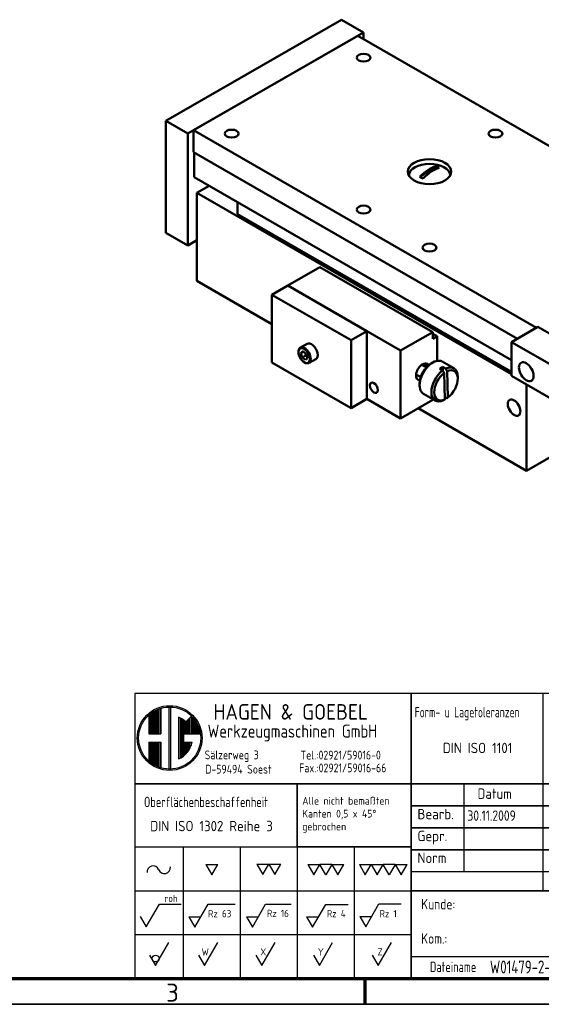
# Model space of a CAD drawing. Header units: millimetres. Extents: x 10 to 1178, y 10 to 831.
# Tile 3 of 5: x 758 to 959, y 10 to 390. Entities that reach past the tile are written whole.
import ezdxf
from ezdxf.enums import TextEntityAlignment as Align

# ---------------------------------------------------------------- set-up
doc = ezdxf.new("R2010")
doc.units = ezdxf.units.MM
doc.header["$LTSCALE"] = 2
doc.layers.get('0').update_dxf_attribs({"lineweight": 25})
for name, color, linetype, lineweight in [('AM_BOR', 7, 'Continuous', 50), ('Rahmen (ISO)', 7, 'Continuous', 70), ('Sichtbar (ISO)', 7, 'Continuous', 50), ('Sichtbar schmal (ISO)', 7, 'Continuous', 35), ('Symbol (ISO)', 7, 'Continuous', 25), ('Titel (ISO)', 7, 'Continuous', 50)]:
    doc.layers.add(name, color=color, linetype=linetype, lineweight=lineweight)
doc.styles.add('ACDINTS_30', font='isocp.shx')
doc.styles.add('ACDINTS_31', font='isocp.shx')
doc.styles.add('ACDINTS_32', font='isocp.shx')
doc.styles.add('ACDINTS_33', font='isocp.shx')
doc.styles.add('ACDINTS_34', font='isocp.shx')
doc.styles.add('ACDINTS_35', font='isocp.shx')
doc.styles.add('ACDINTS_40', font='isocp.shx')
doc.styles.add('ACDINTS_41', font='isocp.shx')
doc.styles.add('Notiztext (DIN)', font='isocpeur.ttf')
doc.styles.get("Standard").update_dxf_attribs({"font": 'ISOCP.shx'})
doc.styles.add('TextStyle32', font='isocp.shx')
doc.styles.add('TextStyle51', font='isocp.shx', dxfattribs={"width": 0.8})
doc.styles.add('TextStyle52', font='isocp.shx', dxfattribs={"width": 0.8})
doc.styles.add('TextStyle53', font='isocp.shx')
doc.styles.add('TextStyle54', font='isocp.shx')
doc.styles.add('TextStyle55', font='isocp.shx', dxfattribs={"width": 0.8})
doc.styles.add('TextStyle56', font='isocp.shx', dxfattribs={"width": 0.8})
doc.styles.add('TextStyle59', font='isocp.shx', dxfattribs={"width": 0.8})
doc.styles.add('TextStyle60', font='isocp.shx', dxfattribs={"width": 0.8})
doc.styles.add('TextStyle61', font='isocp.shx', dxfattribs={"width": 0.8})
doc.styles.add('TextStyle62', font='isocp.shx')
doc.styles.add('TextStyle63', font='isocp.shx')
doc.styles.add('TextStyle64', font='isocp.shx', dxfattribs={"width": 0.8})
doc.styles.add('TextStyle65', font='isocp.shx', dxfattribs={"width": 0.8})

# ---------------------------------------------------------------- blocks, each defined once
blk = doc.blocks.new('Ränder Hagen+Goebel Rahmen')
at = {"layer": 'Rahmen (ISO)'}
for p, q in [((10, 10), (584, 10)), ((445.5, 10), (445.5, 5))]:
    blk.add_line(p, q, dxfattribs=at)
at = {"layer": 'Rahmen (ISO)', "linetype": 'Continuous', "lineweight": 35}
blk.add_line((5, 5), (589, 5), dxfattribs=at)
at = {"layer": 'Symbol (ISO)', "insert": (408.375, 9), "char_height": 3.5, "attachment_point": 2, "style": 'Notiztext (DIN)'}
blk.add_mtext('3', dxfattribs=at)
blk = doc.blocks.new('Schriftfelder Hagen+Goebel')
at = {"color": 7}
for p, q in [((294.29, 154.82), (111.41, 154.82)), ((111.41, 154.82), (111.41, 99.83)), ((294.29, 99.83), (294.29, 154.82)), ((111.41, 99.83), (294.29, 99.83))]:
    blk.add_line(p, q, dxfattribs=at)
at = {"color": 7, "linetype": 'Continuous', "lineweight": 25}
for p, q in [((117.99, 152.46), (117.99, 139.96)), ((118.25, 152.46), (118.25, 139.96)), ((114.07, 150.62), (114.07, 147.01)), ((114.34, 150.85), (114.34, 147.01)), ((114.6, 151.05), (114.6, 147.01)), ((114.87, 151.24), (114.87, 147.01)), ((115.13, 151.4), (115.13, 147.01)), ((115.4, 151.54), (115.4, 147.01)), ((115.67, 151.67), (115.67, 147.01)), ((115.93, 151.78), (115.93, 147.01)), ((116.2, 151.88), (116.2, 147.01)), ((116.39, 151.98), (116.39, 147.01)), ((119.85, 150.25), (119.85, 142.17)), ((120.12, 150.12), (120.12, 142.3)), ((121.23, 149.31), (122.36, 150.44)), ((122.25, 150.33), (122.25, 147.01)), ((122.51, 150.25), (122.51, 147.01)), ((120.38, 149.97), (120.38, 142.45)), ((120.65, 149.8), (120.65, 142.62)), ((120.92, 149.6), (120.92, 147.01)), ((121.18, 149.36), (121.18, 147.01)), ((121.45, 149.54), (121.45, 147.01)), ((121.71, 149.8), (121.71, 147.01)), ((121.98, 150.07), (121.98, 147.01)), ((122.78, 149.97), (122.78, 147.01)), ((123.04, 149.62), (123.04, 147.01)), ((123.31, 149.2), (123.31, 147.01)), ((123.58, 148.68), (123.58, 147.01)), ((114.07, 147.01), (116.39, 147.01)), ((120.78, 147.01), (124.06, 147.01)), ((120.78, 147.01), (120.78, 145.41)), ((123.84, 147.97), (123.84, 147.01)), ((114.07, 145.41), (114.07, 141.8)), ((114.07, 145.41), (116.39, 145.41)), ((114.34, 145.41), (114.34, 141.57)), ((114.6, 145.41), (114.6, 141.37)), ((114.87, 145.41), (114.87, 141.18)), ((115.13, 145.41), (115.13, 141.02)), ((115.4, 145.41), (115.4, 140.88)), ((115.67, 145.41), (115.67, 140.75)), ((115.93, 145.41), (115.93, 140.64)), ((116.2, 145.41), (116.2, 140.54)), ((116.39, 145.41), (116.39, 140.44)), ((120.78, 145.41), (122.44, 145.41)), ((120.92, 145.41), (120.92, 142.82)), ((121.18, 145.41), (121.18, 143.06)), ((121.45, 145.41), (121.45, 143.34)), ((121.71, 145.41), (121.71, 143.68)), ((121.98, 145.41), (121.98, 144.11)), ((122.25, 145.41), (122.25, 144.7)), ((111.41, 125.21), (142.75, 125.21)), ((120.75, 125.21), (120.75, 99.83)), ((131.75, 125.21), (131.75, 99.83)), ((142.75, 125.21), (142.75, 99.83)), ((153.75, 125.21), (153.75, 99.83)), ((111.41, 116.75), (164.75, 116.75)), ((111.41, 108.29), (164.75, 108.29))]:
    blk.add_line(p, q, dxfattribs=at)
at = {"color": 7, "linetype": 'Continuous', "lineweight": 35}
blk.add_line((142.75, 125.21), (164.75, 125.21), dxfattribs=at)
for p, q in [((125.1, 121.84), (127.41, 121.84)), ((125.1, 121.84), (126.25, 119.84)), ((126.25, 119.84), (127.41, 121.84)), ((134.94, 121.85), (137.25, 121.85)), ((134.94, 121.85), (136.1, 119.85)), ((136.1, 119.85), (137.25, 121.85)), ((137.25, 121.85), (138.41, 119.85)), ((137.25, 121.85), (139.56, 121.85)), ((138.41, 119.85), (139.56, 121.85)), ((144.79, 121.84), (147.1, 121.84)), ((144.79, 121.84), (145.94, 119.84)), ((145.94, 119.84), (147.1, 121.84)), ((148.25, 119.84), (147.1, 121.84)), ((149.41, 121.84), (147.1, 121.84)), ((149.41, 121.84), (148.25, 119.84)), ((149.41, 121.84), (150.56, 119.84)), ((149.41, 121.84), (151.72, 121.84)), ((150.56, 119.84), (151.72, 121.84)), ((154.73, 121.84), (155.88, 119.84)), ((154.73, 121.84), (157.04, 121.84)), ((155.88, 119.84), (157.04, 121.84)), ((157.04, 121.84), (159.35, 121.84)), ((157.04, 121.84), (158.19, 119.84)), ((158.19, 119.84), (159.35, 121.84)), ((161.66, 121.84), (159.35, 121.84)), ((160.5, 119.84), (159.35, 121.84)), ((161.66, 121.84), (160.5, 119.84)), ((161.66, 121.84), (163.97, 121.84)), ((161.66, 121.84), (162.81, 119.84)), ((162.81, 119.84), (163.97, 121.84)), ((113.6, 109.77), (116.15, 114.17)), ((116.15, 114.17), (120.35, 114.17)), ((123.01, 109.74), (125.55, 114.14)), ((125.55, 114.14), (130.76, 114.14)), ((134.08, 109.74), (136.62, 114.14)), ((136.62, 114.14), (141.57, 114.14)), ((145.69, 109.7), (148.23, 114.1)), ((148.23, 114.1), (152.55, 114.1)), ((155.96, 109.79), (158.5, 114.19)), ((158.5, 114.19), (162.82, 114.19)), ((112.45, 111.77), (113.6, 109.77)), ((121.85, 111.74), (123.01, 109.74)), ((121.85, 111.74), (124.16, 111.74)), ((132.92, 111.74), (134.08, 109.74)), ((132.92, 111.74), (135.23, 111.74)), ((144.53, 111.7), (146.84, 111.7)), ((144.53, 111.7), (145.69, 109.7)), ((154.81, 111.79), (157.12, 111.79)), ((154.81, 111.79), (155.96, 109.79)), ((115.4, 102.33), (117.94, 106.73)), ((124.85, 102.33), (127.39, 106.73)), ((135.92, 102.33), (138.46, 106.73)), ((147.01, 102.33), (149.55, 106.73)), ((158.39, 102.33), (160.93, 106.73)), ((114.25, 104.33), (115.4, 102.33)), ((123.7, 104.33), (124.85, 102.33)), ((134.76, 104.33), (135.92, 102.33)), ((145.85, 104.33), (147.01, 102.33)), ((157.23, 104.33), (158.39, 102.33))]:
    blk.add_line(p, q)
at = {"color": 7, "lineweight": 35}
blk.add_line((164.75, 120.98), (164.75, 99.83), dxfattribs=at)
at = {"color": 7, "linetype": 'Continuous', "lineweight": 25}
for radius in [6.25, 5.99]:
    blk.add_circle((118.12, 146.21), radius, dxfattribs=at)
blk.add_circle((115.4, 103.66), 0.667)
for start, end in [(45, 66.8002), (293.1998, 349.5243)]:
    blk.add_arc((118.12, 146.21), 4.39, start, end, dxfattribs=at)
for centre, start, end in [((114.92, 120.36), 21.9122, 185.4858), ((117.09, 121.23), 201.9122, 5.4858)]:
    blk.add_arc(centre, 1.17, start, end)
at = {"layer": 'AM_BOR', "color": 7, "linetype": 'Continuous', "lineweight": 35}
for p, q in [((164.75, 154.82), (164.75, 120.98)), ((111.41, 137.35), (294.29, 137.35)), ((142.75, 125.21), (142.75, 137.35))]:
    blk.add_line(p, q, dxfattribs=at)
at = {"layer": 'AM_BOR', "color": 7, "linetype": 'Continuous', "lineweight": 25}
for p, q in [((190.15, 154.82), (190.15, 116.75)), ((207.93, 154.82), (207.93, 99.83)), ((243.49, 154.82), (243.49, 148.49)), ((207.93, 148.49), (294.29, 148.49)), ((174.91, 137.35), (174.91, 120.43)), ((164.75, 120.43), (207.93, 120.43)), ((284.13, 116.75), (284.13, 99.83)), ((284.13, 108.29), (294.29, 108.29)), ((164.75, 104.06), (294.29, 104.06))]:
    blk.add_line(p, q, dxfattribs=at)
at = {"layer": 'AM_BOR', "color": 7, "lineweight": 35}
blk.add_line((164.75, 116.75), (294.29, 116.75), dxfattribs=at)
at = {"layer": 'Titel (ISO)', "color": 7, "linetype": 'Continuous', "lineweight": 35}
for p, q in [((164.75, 133.12), (207.93, 133.12)), ((164.75, 128.89), (207.93, 128.89)), ((207.93, 124.66), (164.75, 124.66))]:
    blk.add_line(p, q, dxfattribs=at)
at = {"color": 7}
blk.add_text('HAGEN & GOEBEL', height=3, dxfattribs=at).set_placement((126.55, 149.76))
at = {"color": 7, "width": 0.9}
for s, height, p in [('Werkzeugmaschinen GmbH', 2.5, (125.45, 146.3)), ('Sälzerweg 3', 1.7, (124.88, 142.11)), ('Tel.:02921/59016-0', 1.7, (143.38, 142.07)), ('D-59494 Soest', 1.7, (124.99, 139.35)), ('Fax.:02921/59016-66', 1.7, (143.13, 139.6))]:
    blk.add_text(s, height=height, dxfattribs=at).set_placement(p)
at = {"color": 7, "style": 'ACDINTS_30', "width": 0.8}
blk.add_text('Oberflächenbeschaffenheit', height=2, dxfattribs=at).set_placement((113.16, 132.88))
at = {"color": 7, "style": 'ACDINTS_30'}
for s, p in [('Gepr.', (165.95, 126.31)), ('Norm', (165.95, 122.08))]:
    blk.add_text(s, height=2, dxfattribs=at).set_placement(p)
at = {"color": 7, "char_height": 2, "attachment_point": 1, "line_spacing_factor": 0.332}
for s, insert in [('\\fISOCP|b0|i0;\\W0.90;\\H2.0000;Werkstoff:', (208.77, 147.21)), ('\\fISOCP|b0|i0;\\W0.90;\\H2.0000;Benennung:', (208.76, 136.5)), ('\\fISOCP|b0|i0;\\W0.90;\\H2.0000;Zeichnungs-Nr.:', (209.11, 115.53))]:
    blk.add_mtext(s, dxfattribs=dict(at, insert=insert))
at = {"char_height": 1.4}
for s, insert, attachment_point, style in [('roh', (117.1, 114.56), 7, 'ACDINTS_40'), ('Rz 63', (125.53, 111.62), 7, 'ACDINTS_40'), ('Rz 16', (136.89, 111.67), 7, 'ACDINTS_40'), ('Rz 4', (148.45, 111.63), 7, 'ACDINTS_40'), ('Rz 1', (158.63, 111.62), 7, 'ACDINTS_40'), ('W', (125.69, 104.24), 9, 'ACDINTS_41'), ('X', (136.76, 104.25), 9, 'ACDINTS_41'), ('Y', (147.85, 104.24), 9, 'ACDINTS_41'), ('Z', (159.23, 104.26), 9, 'ACDINTS_41')]:
    blk.add_mtext(s, dxfattribs=dict(at, insert=insert, attachment_point=attachment_point, style=style))
at = {"color": 7, "insert": (166.66, 115.16), "char_height": 2, "width": 31.2179, "attachment_point": 1, "line_spacing_factor": 0.996}
blk.add_mtext('\\fISOCP|b0|i0;\\W0.90;\\H2.0000;Kunde:\\P\\PKom.:', dxfattribs=at)
at = {"layer": 'AM_BOR', "color": 7, "style": 'ACDINTS_30'}
for s, width, p in [('Form- u Lagetoleranzen', 0.75, (165.41, 150.21)), ('Allg. Toleranzen', 0.7, (191.43, 150.6)), ('Position', 0.8, (245.09, 150.43)), ('Menge', 0.8, (266.9, 150.83)), ('Dateiname', 0.8, (168.36, 101.05))]:
    blk.add_text(s, height=2, dxfattribs=dict(at, width=width)).set_placement(p)
for s, p in [('Maßstab', (209.15, 150.43)), ('Bearb.', (165.95, 130.54))]:
    blk.add_text(s, height=2, dxfattribs=at).set_placement(p)
at = {"layer": 'AM_BOR', "color": 7, "style": 'ACDINTS_32', "width": 0.983632}
blk.add_text('Datum', height=2, dxfattribs=at).set_placement((180.84, 134.48), align=Align.CENTER)
at = {"layer": 'AM_BOR', "color": 7, "style": 'ACDINTS_31'}
blk.add_text('Name', height=2, dxfattribs=at).set_placement((199.12, 134.48), align=Align.RIGHT)
at = {"layer": 'AM_BOR', "color": 7, "style": 'ACDINTS_32'}
for s, p in [('Blatt', (288.5, 113.9)), ('Bl', (292.31, 105.44))]:
    blk.add_text(s, height=2, dxfattribs=at).set_placement(p, align=Align.CENTER)
at = {"layer": 'AM_BOR', "color": 7, "line_spacing_factor": 0.996}
for s, insert, char_height, width, attachment_point, style in [('DIN ISO 2768-mK', (199.12, 141), 2, 15.0375, 8, 'ACDINTS_34'), (' \\PAlle nicht bemaßten Kanten 0,5 x 45° gebrochen', (143.71, 137.35), 1.5, 20.5101, 1, 'ACDINTS_35')]:
    blk.add_mtext(s, dxfattribs=dict(at, insert=insert, char_height=char_height, width=width, attachment_point=attachment_point, style=style))
at = {"layer": 'AM_BOR', "color": 7, "char_height": 2, "line_spacing_factor": 0.332}
for s, insert, attachment_point, style in [('DIN ISO 1101', (177.55, 143.3), 8, 'ACDINTS_34'), ('DIN ISO 1302 Reihe 3', (114.36, 130.23), 1, 'ACDINTS_33'), ('Für diese Zeichnung behalten wir uns alle Rechte vor.', (212.76, 102.85), 1, 'ACDINTS_33')]:
    blk.add_mtext(s, dxfattribs=dict(at, insert=insert, attachment_point=attachment_point, style=style))
at = {"layer": 'AM_BOR', "color": 7}
for tag, p, height, style, width in [('Maßstab:', (223.33, 149.84), 3.5, 'TextStyle64', 0.8), ('Positionsnummer', (254.96, 149.95), 3.5, 'TextStyle61', 0.8), ('Menge', (277.56, 149.84), 3.5, 'TextStyle60', 0.8), ('Material', (224.04, 143.99), 3, 'TextStyle52', 0.8), ('Halbzeug_(1.Zeile)', (261.93, 144.06), 3, 'TextStyle56', 0.8), ('Material_(2.Zeile)', (224.02, 139.81), 3, 'TextStyle51', 0.8), ('Halbzeug_(2.Zeile)', (261.93, 139.78), 3, 'TextStyle55', 0.8), ('ERSTELLUNGSDATUM', (175.59, 130.24), 2, 'TextStyle63', 0.9), ('AUTOR', (191.76, 130.24), 2, 'TextStyle62', 0.9), ('KONTROLLDATUM', (175.75, 126.01), 2, 'TextStyle53', 0.9), ('KONTROLLIERT_VON', (192.23, 126.32), 2, 'TextStyle54', 0.9), ('Beschreibung_2', (213.59, 121), 3.5, 'TextStyle59', 0.8), ('DATEINAME', (179.92, 100.78), 2.5, 'TextStyle65', 0.8)]:
    blk.add_attdef(tag, p, '', height=height, dxfattribs=dict(at, style=style, width=width))
at = {"layer": 'AM_BOR', "color": 7, "style": 'TextStyle32'}
blk.add_attdef('Plot-Datum', text='', height=3, dxfattribs=at).set_placement((288.92, 100.24), align=Align.CENTER)
at = {"layer": 'Titel (ISO)', "style": 'Notiztext (DIN)'}
blk.add_attdef('TITEL', text='', height=5, dxfattribs=at).set_placement((210.05, 129.99), align=Align.MIDDLE_LEFT)
blk.add_attdef('Blattnummer', text='', height=3.5, dxfattribs=at).set_placement((290.13, 111.34), align=Align.MIDDLE_CENTER)
at = {"layer": 'Titel (ISO)', "color": 7, "style": 'Notiztext (DIN)'}
blk.add_attdef('BAUTEILNUMMER', text='', height=5, dxfattribs=at).set_placement((210.03, 109.41), align=Align.MIDDLE_LEFT)

msp = doc.modelspace()

# ---------------------------------------------------------------- linework, layer by layer
at = {"layer": 'Sichtbar (ISO)'}
for p, q in [((882.0124, 390.0222), (814.1301, 350.9315)), ((890.4977, 385.1359), (882.0124, 390.0222)), ((890.4977, 385.1359), (822.6154, 346.0451)), ((888.2349, 383.8329), (824.8782, 347.3481)), ((1060.769, 284.4771), (888.2349, 383.8329)), ((890.4977, 382.5298), (890.4977, 385.1359)), ((814.1301, 350.9315), (814.1301, 307.765)), ((822.6154, 346.0451), (814.1301, 350.9315)), ((822.6154, 346.0451), (822.6154, 302.8786)), ((824.8782, 347.3481), (824.8782, 338.8456)), ((957.242, 271.1249), (824.8782, 347.3481)), ((949.8596, 266.8736), (824.8782, 338.8456)), ((825.161, 329.198), (825.161, 338.6828)), ((918.4383, 333.3939), (912.2646, 329.3309)), ((825.161, 329.198), (947.6319, 258.6717)), ((826.1509, 323.2277), (830.8398, 325.9278)), ((826.1509, 323.2277), (947.6319, 253.2714)), ((826.1509, 289.2177), (826.1509, 323.2277)), ((841.8487, 319.5881), (841.8487, 315.0048)), ((947.6319, 254.0883), (841.8487, 315.0048)), ((822.6154, 302.8786), (814.1301, 307.765)), ((822.6154, 302.8786), (826.1509, 304.9146)), ((861.2234, 287.397), (873.6685, 294.5636)), ((873.6685, 294.5636), (917.2263, 269.4803)), ((826.1509, 289.2177), (855.114, 272.539)), ((855.114, 283.8788), (861.2234, 287.397)), ((861.2234, 287.397), (904.7812, 262.3137)), ((891.7705, 269.8061), (861.2234, 287.397)), ((885.6611, 266.2879), (855.114, 283.8788)), ((855.114, 283.8788), (855.114, 257.7173)), ((957.8142, 271.4544), (947.6319, 265.5908)), ((987.2299, 254.5151), (957.8142, 271.4544)), ((885.6611, 266.2879), (891.7705, 269.8061)), ((885.6611, 240.1264), (885.6611, 266.2879)), ((891.7705, 243.6446), (891.7705, 269.8061)), ((904.7812, 262.3137), (917.2263, 269.4803)), ((917.2263, 269.4803), (917.2263, 266.8642)), ((917.2263, 268.8187), (918.9234, 267.8415)), ((917.2263, 266.8642), (918.9234, 267.8415)), ((918.9234, 267.8415), (918.9234, 258.366)), ((866.1453, 263.4831), (868.6908, 264.949)), ((904.7812, 236.1522), (904.7812, 262.3137)), ((947.6319, 252.5101), (947.6319, 265.5908)), ((947.6319, 265.5908), (987.2299, 242.7879)), ((866.2646, 261.3223), (867.0639, 262.0567)), ((867.2734, 261.9032), (866.2646, 261.3223)), ((866.7598, 259.6394), (866.2646, 261.3223)), ((868.174, 260.4538), (866.7598, 259.6394)), ((868.0543, 258.6909), (866.7598, 259.6394)), ((867.0639, 262.0567), (868.3585, 261.1082)), ((868.8537, 259.4253), (868.0543, 258.6909)), ((868.3585, 261.1082), (868.8537, 259.4253)), ((869.5387, 257.5903), (872.0843, 259.0562)), ((855.114, 257.7173), (885.6611, 240.1264)), ((912.9579, 256.8357), (914.7477, 255.805)), ((916.6431, 257.3869), (917.2066, 257.714)), ((921.0298, 254.6441), (919.8985, 255.2956)), ((920.8193, 258.0784), (925.3448, 255.4723)), ((921.0293, 255.9873), (922.1607, 255.3357)), ((921.0675, 254.5812), (921.0293, 255.9873)), ((910.7622, 253.0227), (912.5519, 251.9921)), ((921.891, 243.4526), (921.6132, 253.6701)), ((922.744, 254.3618), (923.0218, 244.1442)), ((926.843, 251.5132), (926.843, 252.1648)), ((1106.0238, 161.2982), (947.6319, 252.5101)), ((912.1351, 249.5587), (912.1351, 248.9072)), ((953.4302, 215.9225), (953.4302, 249.1711)), ((885.6611, 240.1264), (891.7705, 243.6446)), ((891.7705, 243.6446), (904.7812, 236.1522)), ((917.2263, 243.3188), (904.7812, 236.1522)), ((913.6333, 245.5996), (918.1588, 242.9935)), ((917.2263, 243.5305), (917.2263, 243.3188)), ((922.4737, 243.8218), (921.8715, 244.1686)), ((911.541, 240.0449), (953.4302, 215.9225)), ((972.204, 226.7336), (953.4302, 215.9225))]:
    msp.add_line(p, q, dxfattribs=at)
at = {"layer": 'Sichtbar (ISO)', "flags": 128}
for points in [[(869.5387, 257.5903), (869.3232, 257.4896), (869.0931, 257.4255), (868.8541, 257.398), (868.6105, 257.4056), (868.3651, 257.4459), (868.1203, 257.5165), (867.8774, 257.6152), (867.6377, 257.7401), (867.4023, 257.8895), (867.1727, 258.0617), (866.95, 258.2549), (866.7358, 258.4674), (866.5314, 258.6974), (866.3385, 258.9428), (866.1583, 259.2016), (865.9924, 259.4716), (865.8422, 259.7506), (865.7087, 260.0363), (865.5933, 260.3264), (865.497, 260.6186), (865.4207, 260.9105), (865.3653, 261.2001), (865.3317, 261.4852), (865.3206, 261.7637), (865.3329, 262.0337), (865.3695, 262.2933), (865.4314, 262.5406), (865.5197, 262.7731), (865.6353, 262.9875), (865.779, 263.1805), (865.95, 263.3472), (866.1453, 263.4831)], [(868.0285, 261.35), (868.0378, 261.3175), (868.0468, 261.2847), (868.0555, 261.2518), (868.064, 261.2186), (868.0721, 261.185), (868.0799, 261.1512), (868.0874, 261.117), (868.0947, 261.0825), (868.1016, 261.0476), (868.1083, 261.0122), (868.1148, 260.9764), (868.1209, 260.9401), (868.1268, 260.9033), (868.1324, 260.8659), (868.1377, 260.828), (868.1428, 260.7894), (868.1476, 260.7502), (868.1522, 260.7103), (868.1565, 260.6697), (868.1605, 260.6282), (868.1643, 260.586), (868.1678, 260.5429), (868.171, 260.4988), (868.174, 260.4538)], [(868.174, 260.4538), (868.1952, 260.4445), (868.2161, 260.4352), (868.2368, 260.426), (868.2571, 260.4167), (868.2772, 260.4075), (868.297, 260.3984), (868.3166, 260.3892), (868.3359, 260.3801), (868.355, 260.371), (868.3738, 260.3619), (868.3924, 260.3528), (868.4108, 260.3437), (868.4289, 260.3347), (868.4468, 260.3257), (868.4645, 260.3166), (868.482, 260.3076), (868.4994, 260.2986), (868.5165, 260.2895), (868.5334, 260.2805), (868.5501, 260.2715), (868.5667, 260.2625), (868.5831, 260.2534), (868.5993, 260.2444), (868.6153, 260.2353)], [(914.2064, 257.3358), (914.2045, 257.3369), (914.2026, 257.338), (914.2008, 257.339), (914.1989, 257.3401), (914.197, 257.3412), (914.1951, 257.3422), (914.1932, 257.3433), (914.1914, 257.3444), (914.1895, 257.3454), (914.1876, 257.3465), (914.1857, 257.3475), (914.1838, 257.3486), (914.182, 257.3496), (914.1801, 257.3507), (914.1782, 257.3517), (914.1763, 257.3527), (914.1745, 257.3538), (914.1726, 257.3548), (914.1707, 257.3558), (914.1689, 257.3568), (914.167, 257.3578), (914.1651, 257.3589), (914.1632, 257.3599), (914.1614, 257.3609)], [(915.195, 256.2711), (915.1711, 256.3269), (915.1445, 256.3824), (915.1154, 256.4374), (915.0841, 256.4916), (915.0508, 256.545), (915.0159, 256.5972), (914.9794, 256.648), (914.9418, 256.6974), (914.9028, 256.7455), (914.8618, 256.7934), (914.819, 256.8408), (914.7746, 256.8876), (914.7289, 256.9336), (914.6821, 256.9785), (914.6344, 257.0222), (914.586, 257.0645), (914.5373, 257.1052), (914.4885, 257.1441), (914.4397, 257.1813), (914.3914, 257.2165), (914.3436, 257.2496), (914.2967, 257.2806), (914.2509, 257.3094), (914.2064, 257.3358)], [(921.6132, 253.6701), (921.5902, 253.7085), (921.5671, 253.747), (921.544, 253.7857), (921.5207, 253.8246), (921.4973, 253.8637), (921.4738, 253.903), (921.4501, 253.9425), (921.4264, 253.9821), (921.4025, 254.022), (921.3785, 254.062), (921.3544, 254.1023), (921.3302, 254.1427), (921.3059, 254.1834), (921.2814, 254.2242), (921.2568, 254.2652), (921.2321, 254.3065), (921.2073, 254.348), (921.1823, 254.3896), (921.1572, 254.4315), (921.132, 254.4736), (921.1067, 254.5159), (921.0812, 254.5584), (921.0556, 254.6011), (921.0298, 254.6441)], [(922.1607, 255.3357), (922.1864, 255.2928), (922.212, 255.2501), (922.2375, 255.2076), (922.2628, 255.1653), (922.288, 255.1232), (922.3131, 255.0813), (922.3381, 255.0396), (922.3629, 254.9982), (922.3876, 254.9569), (922.4122, 254.9159), (922.4367, 254.875), (922.461, 254.8344), (922.4853, 254.7939), (922.5094, 254.7537), (922.5333, 254.7136), (922.5572, 254.6738), (922.581, 254.6341), (922.6046, 254.5947), (922.6281, 254.5554), (922.6515, 254.5163), (922.6748, 254.4774), (922.698, 254.4387), (922.721, 254.4002), (922.744, 254.3618)], [(921.3429, 243.1302), (921.3671, 243.1444), (921.3911, 243.1585), (921.4151, 243.1726), (921.4389, 243.1865), (921.4626, 243.2005), (921.4861, 243.2143), (921.5096, 243.2281), (921.5329, 243.2418), (921.5561, 243.2555), (921.5793, 243.2691), (921.6022, 243.2826), (921.6251, 243.296), (921.6479, 243.3094), (921.6705, 243.3228), (921.6931, 243.336), (921.7155, 243.3492), (921.7378, 243.3623), (921.76, 243.3754), (921.7821, 243.3884), (921.8041, 243.4014), (921.826, 243.4143), (921.8477, 243.4271), (921.8694, 243.4399), (921.891, 243.4526)], [(923.0218, 244.1442), (923.0002, 244.1315), (922.9786, 244.1188), (922.9568, 244.1059), (922.9349, 244.093), (922.9129, 244.0801), (922.8908, 244.0671), (922.8686, 244.054), (922.8463, 244.0409), (922.8239, 244.0277), (922.8013, 244.0144), (922.7787, 244.0011), (922.7559, 243.9877), (922.7331, 243.9743), (922.7101, 243.9607), (922.687, 243.9471), (922.6638, 243.9335), (922.6404, 243.9198), (922.617, 243.906), (922.5934, 243.8921), (922.5697, 243.8782), (922.5459, 243.8642), (922.522, 243.8502), (922.4979, 243.836), (922.4737, 243.8218)]]:
    msp.add_lwpolyline(points, dxfattribs=at)
at = {"layer": 'Sichtbar (ISO)'}
for centre, major_axis, ratio in [((890.4977, 375.3632), (-2.6588, 0), 0.5758617), ((839.586, 346.0451), (-2.6588, 0), 0.5758617), ((941.4094, 346.0451), (-2.6588, 0), 0.5758617), ((915.9535, 331.3861), (-8.4, 0), 0.5758617), ((890.4977, 316.727), (-2.6588, 0), 0.5758617), ((915.9535, 302.068), (-2.6588, 0), 0.5758617), ((953.2887, 254.1578), (-1.9961, 3.4663), 0.57809312), ((894.4863, 247.967), (1.0979, -1.9065), 0.57809312), ((948.6218, 240.2746), (1.7099, -2.9693), 0.57809312)]:
    msp.add_ellipse(centre, major_axis=major_axis, ratio=ratio, dxfattribs=at)
for centre, major_axis, ratio, start_param, end_param in [((915.9535, 329.751), (8, 0), 0.5758617, 0.03307035, 3.1085223), ((915.3515, 320.1348), (6.5299, 12.9591), 0.53836379, 0.42340321, 1.08126018), ((916.5556, 319.528), (-6.5299, -12.9591), 0.53836379, 3.56499587, 4.22285283), ((915.9535, 331.059), (4.7553, 0), 0.5758617, 0.68292233, 1.02099328), ((915.9535, 328.7699), (-8.4, 0), 0.5758617, 5.94623669, 6.00935832), ((915.9535, 331.059), (-4.7553, 0), 0.5758617, 0.68292233, 1.02099328), ((915.9535, 328.7699), (8.4, 0), 0.5758617, 0.27382699, 0.33694862), ((870.3875, 262.0026), (-1.6967, 2.9464), 0.57809312, 3.14159265, 6.28318531), ((917.2263, 251.839), (-3.593, -6.2394), 0.57809312, 3.14159265, 6.28318531), ((913.2665, 254.1193), (-1.7799, -3.0909), 0.57809312, 2.76743349, 6.65734447), ((916.6606, 252.1648), (-3.1938, -5.5461), 0.57809312, 3.92892453, 5.49585344), ((911.5694, 255.0966), (1.9961, 3.4663), 0.57809312, 5.29475322, 5.66028739), ((921.7518, 249.2329), (-3.593, -6.2394), 0.57809312, 4.0673388, 6.98624943), ((920.6204, 249.8845), (3.593, 6.2394), 0.57809312, 0.70306412, 0.92574615), ((921.7518, 249.2329), (3.593, 6.2394), 0.57809312, 5.49585344, 6.98624943), ((922.3175, 248.9072), (3.1938, 5.5461), 0.57809312, 4.08132562, 6.97226261), ((957.2485, 256.4381), (1.9961, -3.4663), 0.57809312, 4.55757842, 4.86719954), ((922.3175, 248.9072), (-3.1938, -5.5461), 0.57809312, 4.08132562, 6.97226261)]:
    msp.add_ellipse(centre, major_axis=major_axis, ratio=ratio, start_param=start_param, end_param=end_param, dxfattribs=at)
at = {"layer": 'Sichtbar schmal (ISO)'}
msp.add_ellipse((867.5591, 260.3738), major_axis=(1.4971, -2.5998), ratio=0.57809312, dxfattribs=at)
msp.add_ellipse((867.842, 260.5367), major_axis=(1.6967, -2.9464), ratio=0.57809312, start_param=0, end_param=3.14159265, dxfattribs=at)

# ---------------------------------------------------------------- block references
at = {"xscale": 2, "yscale": 2, "zscale": 2}
msp.add_blockref('Ränder Hagen+Goebel Rahmen', (0, 0), dxfattribs=at)
msp.add_blockref('Schriftfelder Hagen+Goebel', (579.4132, -179.6567), dxfattribs=at).add_auto_attribs({'Blattnummer': '1 ', 'TITEL': 'Maßblatt W60-80 EA EE', 'BAUTEILNUMMER': 'W01479-2-0', 'AUTOR': 'E.Sergeew', 'ERSTELLUNGSDATUM': '30.11.2009', 'Maßstab:': '1:2 / 1:2,5', 'DATEINAME': 'W01479-2-0 Maßblatt'})

doc.saveas('drawing.dxf')
